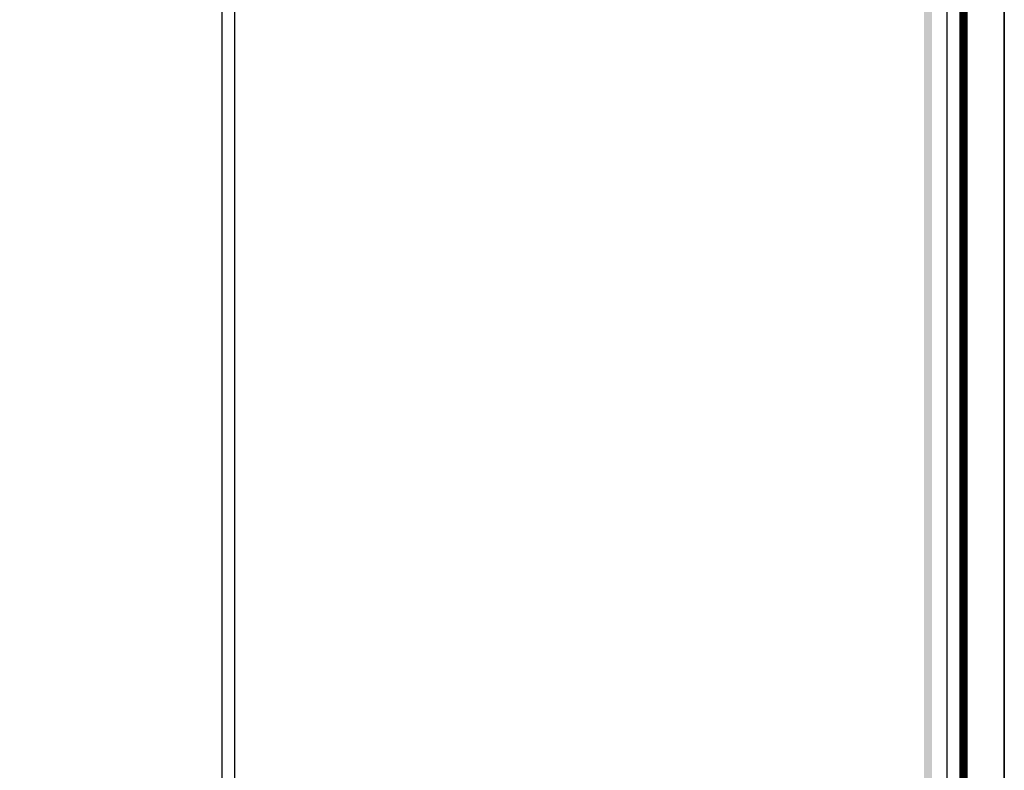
# Model space of a CAD drawing. Header units: metres. Extents: x 5.7 to 89.8, y 4 to 63.5.
# Tile 22 of 25: x 73.5 to 89.8, y 24 to 36.4. Entities that reach past the tile are written whole.
import ezdxf

# ---------------------------------------------------------------- set-up
doc = ezdxf.new("R2010")
doc.units = ezdxf.units.M
doc.header["$MEASUREMENT"] = 0
doc.layers.add('PDF3_KADR', color=7, linetype='Continuous')

msp = doc.modelspace()

# ---------------------------------------------------------------- linework, layer by layer
at = {"layer": 'PDF3_KADR', "lineweight": 25}
for points in [[(5.695, 4.013), (89.785, 4.013), (89.785, 63.476), (5.695, 63.476)], [(5.695, 63.476), (89.785, 63.476), (89.785, 4.013), (5.695, 4.013)], [(6.514, 4.832), (88.841, 4.832), (88.841, 62.657), (6.514, 62.657)]]:
    msp.add_lwpolyline(points, close=True, dxfattribs=at)
at = {"layer": 'PDF3_KADR', "lineweight": 0, "const_width": 0.135}
msp.add_lwpolyline([(6.235, 62.937), (6.235, 4.552), (89.111, 4.552), (89.111, 62.937)], close=True, dxfattribs=at)
at = {"layer": 'PDF3_KADR', "lineweight": 25}
for points in [[(76.851, 4.832), (76.851, 62.657)], [(88.524, 42.759), (77.053, 42.759), (77.053, 15.956), (77.053, 15.628), (88.524, 15.628)]]:
    msp.add_lwpolyline(points, dxfattribs=at)
at = {"layer": 'PDF3_KADR', "transparency": 33554559}
for points in [[(88.456, 15.628), (88.591, 15.628), (88.456, 42.759)], [(88.591, 15.628), (88.456, 42.759), (88.591, 42.759)]]:
    msp.add_solid(points, dxfattribs=at)

doc.saveas('drawing.dxf')
